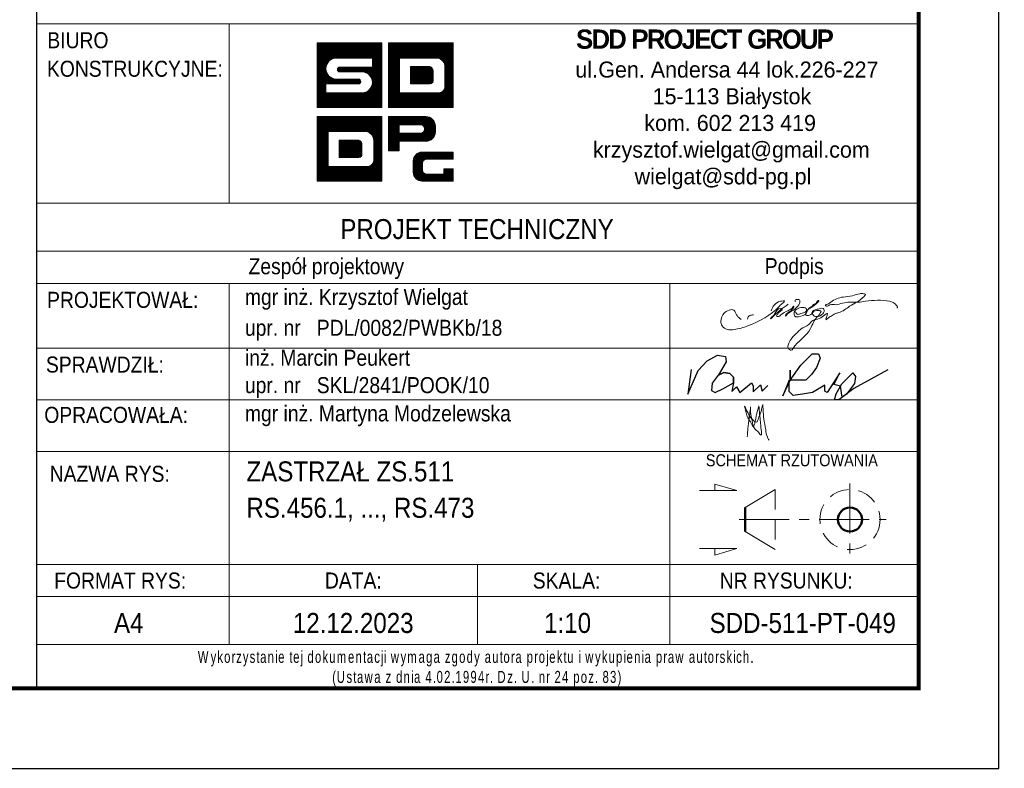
# Model space of a CAD drawing. Header units: millimetres. Extents: x -870 to -648, y 13674 to 14047.
# Tile 2 of 4: x -776 to -653, y 13674 to 13768. Entities that reach past the tile are written whole.
import ezdxf
from ezdxf.enums import TextEntityAlignment as Align

# ---------------------------------------------------------------- set-up
doc = ezdxf.new("R2010")
doc.units = ezdxf.units.MM
doc.header["$LTSCALE"] = 10
doc.linetypes.add('HIDDEN', pattern=[0.375, 0.25, -0.125])
doc.linetypes.add('MITTE', pattern=[2, 1.25, -0.25, 0.25, -0.25])
doc.layers.add('_FORMATKA', color=8, linetype='Continuous', plot=False)
for name, color, linetype, lineweight in [('_RAMKA', 7, 'Continuous', 35), ('_Tabelka', 7, 'Continuous', 25), ('PS_DIM', 4, 'Continuous', 13), ('PS_Hidden', 2, 'HIDDEN', 9), ('PS_MIDLINE', 5, 'MITTE', 13), ('PS_Pos', 1, 'Continuous', 15), ('PS_SOLID', 7, 'Continuous', 30), ('PS_TEXT', 3, 'Continuous', 18)]:
    doc.layers.add(name, color=color, linetype=linetype, lineweight=lineweight)
doc.styles.add('gil', font='txt', dxfattribs={"width": 0.9})

# ---------------------------------------------------------------- blocks, each defined once
blk = doc.blocks.new('A$C077725B1')
at = {"layer": 'PS_SOLID', "color": 5, "lineweight": 25}
for points in [[(0.45, 3.96), (0, 0.74), (1.35, 3.86), (2.53, 5.09), (3.87, 5.86), (4.96, 5.66), (5.03, 4.97), (4.09, 3.39), (3.17, 2.17), (3.12, 1.2), (3.6, 0.93), (4.61, 1.41), (5.99, 2.21), (5.97, 2.95), (5.49, 3.43), (4.71, 3.58), (3.95, 3.2), (4.71, 3.58), (5.49, 3.43), (5.97, 2.95), (5.99, 2.21), (5.79, 1.09), (6.4, 1.71), (6.83, 0.96), (8.36, 2.21), (8.58, 1.82), (8.58, 1.03), (9.53, 1.97), (9.77, 1.14), (10.51, 1.89)], [(26.25, 3.91), (21.8, 1.47), (19.81, 0), (19.26, 0), (19.47, 0.79), (20.21, 2.08), (21.68, 3.55), (21.99, 3.05), (21.86, 2.14), (20.81, 0.74), (20.25, 0.33), (20.03, 1.78), (19.17, 1.98), (19.96, 3.54), (18.27, 0.97), (18, 1.12), (18, 1.91), (16.37, 0.97), (15.05, 0.72), (13.81, 0.54), (13.29, 1.06), (13.29, 2.56), (12.47, 0.52), (13.42, 2.59), (13.42, 3.89), (13.42, 2.59), (14.85, 4.56), (16.34, 6.04), (17.15, 6.01), (17.36, 5.44), (16.89, 4.25), (16.25, 3.31), (15.51, 2.56), (13.42, 2.59)]]:
    blk.add_lwpolyline(points, dxfattribs=at)
blk = doc.blocks.new('tabela_rys')
at = {"layer": '_Tabelka', "color": 251, "lineweight": 15}
for p, q in [((131.62, 90.73), (21.62, 90.73)), ((45.62, 68.32), (45.62, 90.73)), ((21.62, 68.32), (131.48, 68.32)), ((131.62, 62.32), (21.62, 62.32)), ((21.62, 58.32), (131.62, 58.32)), ((21.62, 58.32), (131.62, 58.32)), ((45.62, 58.32), (45.62, 37.33)), ((100.62, 58.32), (100.62, 37.33)), ((21.62, 50.24), (131.62, 50.24)), ((21.62, 43.79), (131.62, 43.79)), ((21.62, 37.33), (131.62, 37.33)), ((21.62, 37.33), (131.62, 37.33)), ((21.62, 37.33), (131.62, 37.33)), ((21.62, 37.33), (131.62, 37.33)), ((21.62, 37.33), (131.62, 37.33)), ((21.62, 37.33), (131.62, 37.33)), ((21.62, 37.33), (131.62, 37.33)), ((21.62, 37.33), (131.62, 37.33)), ((45.62, 37.33), (45.62, 23.22)), ((100.62, 37.33), (100.62, 13.22)), ((21.62, 23.22), (131.62, 23.22)), ((131.62, 23.22), (21.62, 23.22)), ((45.62, 23.22), (45.62, 13.22)), ((76.62, 23.22), (76.62, 13.22)), ((21.62, 19.22), (131.62, 19.22)), ((21.62, 13.22), (131.62, 13.22))]:
    blk.add_line(p, q, dxfattribs=at)
at = {"layer": '_Tabelka', "color": 251, "lineweight": 30}
blk.add_lwpolyline([(131.62, 123.55), (21.62, 123.55), (21.62, 7.77), (131.62, 7.77)], close=True, dxfattribs=at)
at = {"layer": 'PS_DIM', "color": 12, "true_color": 0xc90603}
for p, q in [((56.62, 88.27), (56.68, 88.33)), ((56.62, 88.1), (56.84, 88.33)), ((56.62, 87.93), (57.01, 88.33)), ((56.62, 87.76), (57.18, 88.33)), ((56.62, 87.59), (57.35, 88.33)), ((56.62, 87.43), (57.52, 88.33)), ((56.62, 87.26), (57.69, 88.33)), ((56.62, 87.09), (57.86, 88.33)), ((56.62, 86.92), (58.02, 88.33)), ((56.62, 86.75), (58.19, 88.33)), ((56.62, 86.58), (58.36, 88.33)), ((56.62, 86.42), (58.53, 88.33)), ((56.62, 86.25), (58.7, 88.33)), ((56.62, 86.08), (58.87, 88.33)), ((56.62, 85.91), (59.03, 88.33)), ((56.62, 85.74), (59.2, 88.33)), ((56.62, 85.57), (59.37, 88.33)), ((56.62, 85.41), (59.54, 88.33)), ((56.62, 85.24), (59.71, 88.33)), ((56.62, 85.07), (59.88, 88.33)), ((56.62, 84.9), (60.04, 88.33)), ((56.62, 84.73), (60.21, 88.33)), ((56.62, 88.33), (64.68, 88.33)), ((56.62, 80.27), (56.62, 88.33)), ((58.28, 86.23), (60.38, 88.33)), ((58.6, 86.38), (60.55, 88.33)), ((58.82, 86.43), (60.72, 88.33)), ((59, 86.45), (60.89, 88.33)), ((59.17, 86.45), (61.05, 88.33)), ((59.34, 86.45), (61.22, 88.33)), ((59.51, 86.45), (61.39, 88.33)), ((59.68, 86.45), (61.56, 88.33)), ((59.85, 86.45), (61.73, 88.33)), ((60.01, 86.45), (61.9, 88.33)), ((60.18, 86.45), (62.06, 88.33)), ((60.35, 86.45), (62.23, 88.33)), ((60.52, 86.45), (62.4, 88.33)), ((60.69, 86.45), (62.57, 88.33)), ((60.86, 86.45), (62.74, 88.33)), ((61.02, 86.45), (62.91, 88.33)), ((61.19, 86.45), (63.07, 88.33)), ((61.36, 86.45), (63.24, 88.33)), ((61.53, 86.45), (63.41, 88.33)), ((61.7, 86.45), (63.58, 88.33)), ((61.87, 86.45), (63.75, 88.33)), ((62.04, 86.45), (63.92, 88.33)), ((62.2, 86.45), (64.09, 88.33)), ((62.37, 86.45), (64.25, 88.33)), ((62.54, 86.45), (64.42, 88.33)), ((62.71, 86.45), (64.59, 88.33)), ((62.88, 86.45), (64.68, 88.25)), ((63.05, 86.45), (64.68, 88.08)), ((63.21, 86.45), (64.68, 87.91)), ((63.38, 86.45), (64.68, 87.74)), ((63.51, 86.4), (64.68, 87.58)), ((63.51, 86.23), (64.68, 87.41)), ((63.51, 86.07), (64.68, 87.24)), ((64.68, 88.33), (64.68, 80.27)), ((65.5, 88.33), (73.56, 88.33)), ((65.5, 80.27), (65.5, 88.33)), ((65.5, 88.2), (65.63, 88.33)), ((65.5, 88.03), (65.8, 88.33)), ((65.5, 87.86), (65.97, 88.33)), ((65.5, 87.69), (66.14, 88.33)), ((65.5, 87.52), (66.3, 88.33)), ((65.5, 87.35), (66.47, 88.33)), ((65.5, 87.18), (66.64, 88.33)), ((65.5, 87.02), (66.81, 88.33)), ((65.5, 86.85), (66.98, 88.33)), ((65.5, 86.68), (67.15, 88.33)), ((65.5, 86.51), (67.31, 88.33)), ((65.5, 86.34), (67.48, 88.33)), ((65.5, 86.17), (67.65, 88.33)), ((65.5, 86.01), (67.82, 88.33)), ((65.5, 85.84), (67.99, 88.33)), ((65.5, 85.67), (68.16, 88.33)), ((65.5, 85.5), (68.32, 88.33)), ((65.5, 85.33), (68.49, 88.33)), ((65.5, 85.16), (68.66, 88.33)), ((66.95, 86.45), (68.83, 88.33)), ((67.12, 86.45), (69, 88.33)), ((67.28, 86.45), (69.17, 88.33)), ((67.45, 86.45), (69.33, 88.33)), ((67.62, 86.45), (69.5, 88.33)), ((67.79, 86.45), (69.67, 88.33)), ((67.96, 86.45), (69.84, 88.33)), ((68.13, 86.45), (70.01, 88.33)), ((68.29, 86.45), (70.18, 88.33)), ((68.46, 86.45), (70.34, 88.33)), ((68.63, 86.45), (70.51, 88.33)), ((68.8, 86.45), (70.68, 88.33)), ((68.97, 86.45), (70.85, 88.33)), ((69.14, 86.45), (71.02, 88.33)), ((69.31, 86.45), (71.19, 88.33)), ((69.47, 86.45), (71.35, 88.33)), ((69.64, 86.45), (71.52, 88.33)), ((69.81, 86.45), (71.69, 88.33)), ((69.98, 86.45), (71.86, 88.33)), ((70.15, 86.45), (72.03, 88.33)), ((70.32, 86.45), (72.2, 88.33)), ((70.48, 86.45), (72.37, 88.33)), ((70.65, 86.45), (72.53, 88.33)), ((70.82, 86.45), (72.7, 88.33)), ((70.99, 86.45), (72.87, 88.33)), ((71.16, 86.45), (73.04, 88.33)), ((71.33, 86.45), (73.21, 88.33)), ((71.49, 86.45), (73.38, 88.33)), ((71.66, 86.44), (73.54, 88.33)), ((71.79, 86.41), (73.56, 88.18)), ((71.91, 86.36), (73.56, 88.01)), ((72.02, 86.3), (73.56, 87.84)), ((72.12, 86.23), (73.56, 87.67)), ((72.21, 86.15), (73.56, 87.5)), ((72.29, 86.06), (73.56, 87.33)), ((73.56, 88.33), (73.56, 80.27)), ((63.51, 86.45), (59.01, 86.45)), ((62.84, 84.55), (64.68, 86.4)), ((62.94, 84.49), (64.68, 86.23)), ((63.04, 84.42), (64.68, 86.06)), ((63.51, 85.9), (64.68, 87.07)), ((63.51, 85.73), (64.68, 86.9)), ((63.51, 85.56), (64.68, 86.73)), ((63.51, 85.39), (64.68, 86.56)), ((63.51, 85.32), (63.51, 86.45)), ((65.5, 85), (66.88, 86.38)), ((65.5, 84.83), (66.88, 86.21)), ((65.5, 84.66), (66.88, 86.04)), ((66.88, 86.45), (66.88, 82.1)), ((71.64, 86.45), (66.88, 86.45)), ((66.88, 86.45), (66.88, 82.1)), ((68.1, 86.45), (66.88, 86.45)), ((71.64, 86.45), (68.43, 86.45)), ((72.36, 85.97), (73.56, 87.17)), ((72.43, 85.86), (73.56, 87)), ((72.48, 85.75), (73.56, 86.83)), ((72.52, 85.62), (73.56, 86.66)), ((72.54, 85.48), (73.56, 86.49)), ((72.55, 85.32), (73.56, 86.32)), ((72.55, 85.15), (73.56, 86.15)), ((72.55, 84.98), (73.56, 85.99)), ((56.62, 84.56), (57.91, 85.86)), ((56.62, 84.4), (57.76, 85.54)), ((56.62, 84.23), (57.71, 85.32)), ((56.62, 84.06), (57.69, 85.14)), ((56.62, 83.89), (57.7, 84.98)), ((56.62, 83.72), (57.73, 84.83)), ((59.14, 85.07), (59.39, 85.32)), ((59.16, 84.92), (59.56, 85.32)), ((59.22, 84.81), (59.73, 85.32)), ((59.32, 84.74), (59.9, 85.32)), ((59.44, 85.32), (63.51, 85.32)), ((59.47, 84.72), (60.07, 85.32)), ((59.64, 84.72), (60.24, 85.32)), ((59.81, 84.72), (60.41, 85.32)), ((59.97, 84.72), (60.57, 85.32)), ((60.14, 84.72), (60.74, 85.32)), ((60.31, 84.72), (60.91, 85.32)), ((60.48, 84.72), (61.08, 85.32)), ((60.65, 84.72), (61.25, 85.32)), ((60.82, 84.72), (61.42, 85.32)), ((60.98, 84.72), (61.58, 85.32)), ((61.15, 84.72), (61.75, 85.32)), ((61.32, 84.72), (61.92, 85.32)), ((61.49, 84.72), (62.09, 85.32)), ((61.66, 84.72), (62.26, 85.32)), ((61.83, 84.72), (62.43, 85.32)), ((61.99, 84.72), (62.59, 85.32)), ((62.16, 84.72), (62.76, 85.32)), ((62.32, 84.71), (62.93, 85.32)), ((62.47, 84.69), (63.1, 85.32)), ((62.6, 84.66), (63.27, 85.32)), ((62.72, 84.61), (63.44, 85.32)), ((63.12, 84.34), (64.68, 85.89)), ((63.2, 84.25), (64.68, 85.72)), ((63.28, 84.15), (64.68, 85.55)), ((63.34, 84.05), (64.68, 85.39)), ((63.4, 83.93), (64.68, 85.22)), ((63.44, 83.81), (64.68, 85.05)), ((63.48, 83.68), (64.68, 84.88)), ((65.5, 84.49), (66.88, 85.87)), ((65.5, 84.32), (66.88, 85.71)), ((65.5, 84.15), (66.88, 85.54)), ((65.5, 83.99), (66.88, 85.37)), ((65.5, 83.82), (66.88, 85.2)), ((65.5, 83.65), (66.88, 85.03)), ((65.5, 83.48), (66.88, 84.86)), ((68.24, 85.39), (68.24, 83.22)), ((70.68, 85.39), (68.24, 85.39)), ((68.24, 85.39), (68.24, 83.22)), ((70.68, 85.39), (68.24, 85.39)), ((68.24, 85.38), (68.25, 85.39)), ((68.24, 85.22), (68.42, 85.39)), ((68.24, 85.05), (68.59, 85.39)), ((68.24, 84.88), (68.76, 85.39)), ((68.24, 84.71), (68.93, 85.39)), ((68.24, 84.54), (69.09, 85.39)), ((68.24, 84.37), (69.26, 85.39)), ((68.24, 84.21), (69.43, 85.39)), ((68.24, 84.04), (69.6, 85.39)), ((68.24, 83.87), (69.77, 85.39)), ((68.24, 83.7), (69.94, 85.39)), ((68.24, 83.53), (70.1, 85.39)), ((68.24, 83.36), (70.27, 85.39)), ((68.27, 83.22), (70.44, 85.39)), ((68.43, 83.22), (70.61, 85.39)), ((68.6, 83.22), (70.75, 85.36)), ((68.77, 83.22), (70.85, 85.3)), ((68.94, 83.22), (70.94, 85.22)), ((69.11, 83.22), (71.01, 85.12)), ((69.28, 83.22), (71.06, 85)), ((69.44, 83.22), (71.08, 84.85)), ((71.08, 83.62), (71.08, 84.83)), ((71.08, 83.62), (71.08, 84.83)), ((72.55, 84.81), (73.56, 85.82)), ((72.55, 84.64), (73.56, 85.65)), ((72.55, 84.47), (73.56, 85.48)), ((72.55, 82.89), (72.55, 85.32)), ((72.55, 82.89), (72.55, 85.32)), ((72.55, 84.3), (73.56, 85.31)), ((72.55, 84.14), (73.56, 85.14)), ((72.55, 83.97), (73.56, 84.98)), ((72.55, 83.8), (73.56, 84.81)), ((56.62, 83.55), (57.77, 84.7)), ((56.62, 83.39), (57.81, 84.58)), ((56.62, 83.22), (57.87, 84.47)), ((56.62, 83.05), (57.94, 84.37)), ((56.62, 82.88), (58.01, 84.28)), ((56.62, 82.71), (58.09, 84.19)), ((56.62, 82.54), (58.18, 84.11)), ((56.62, 82.38), (58.28, 84.04)), ((56.62, 82.21), (58.39, 83.98)), ((57.8, 83.22), (58.5, 83.92)), ((57.97, 83.22), (58.62, 83.88)), ((58.14, 83.22), (58.76, 83.84)), ((58.31, 83.22), (58.91, 83.82)), ((58.47, 83.22), (59.07, 83.82)), ((58.64, 83.22), (59.24, 83.82)), ((58.81, 83.22), (59.41, 83.82)), ((58.98, 83.22), (59.58, 83.82)), ((59.01, 83.82), (61.76, 83.82)), ((59.15, 83.22), (59.75, 83.82)), ((59.32, 83.22), (59.92, 83.82)), ((62.19, 84.72), (59.44, 84.72)), ((59.48, 83.22), (60.08, 83.82)), ((59.65, 83.22), (60.25, 83.82)), ((59.82, 83.22), (60.42, 83.82)), ((59.99, 83.22), (60.59, 83.82)), ((60.16, 83.22), (60.76, 83.82)), ((60.33, 83.22), (60.93, 83.82)), ((60.49, 83.22), (61.09, 83.82)), ((60.66, 83.22), (61.26, 83.82)), ((60.83, 83.22), (61.43, 83.82)), ((61, 83.22), (61.6, 83.82)), ((61.07, 80.27), (64.68, 83.87)), ((61.17, 83.22), (61.77, 83.82)), ((61.24, 80.27), (64.68, 83.7)), ((61.34, 83.22), (61.9, 83.79)), ((61.41, 80.27), (64.68, 83.53)), ((61.5, 83.22), (61.99, 83.71)), ((61.67, 83.22), (62.05, 83.6)), ((63.15, 82.51), (64.68, 84.04)), ((63.42, 82.95), (64.68, 84.21)), ((63.49, 83.18), (64.68, 84.38)), ((63.5, 83.53), (64.68, 84.71)), ((63.51, 83.37), (64.68, 84.54)), ((65.5, 83.31), (66.88, 84.7)), ((65.5, 83.14), (66.88, 84.53)), ((65.5, 82.98), (66.88, 84.36)), ((65.5, 82.81), (66.88, 84.19)), ((65.5, 82.64), (66.88, 84.02)), ((65.5, 82.47), (66.88, 83.85)), ((65.5, 82.3), (66.88, 83.69)), ((65.5, 82.13), (66.88, 83.52)), ((69.61, 83.22), (71.08, 84.68)), ((69.78, 83.22), (71.08, 84.52)), ((69.95, 83.22), (71.08, 84.35)), ((70.12, 83.22), (71.08, 84.18)), ((70.29, 83.22), (71.08, 84.01)), ((70.45, 83.22), (71.08, 83.84)), ((70.62, 83.22), (71.08, 83.67)), ((72.47, 82.54), (73.56, 83.63)), ((72.54, 82.78), (73.56, 83.8)), ((72.55, 83.63), (73.56, 84.64)), ((72.55, 83.46), (73.56, 84.47)), ((72.55, 83.29), (73.56, 84.3)), ((72.55, 83.13), (73.56, 84.13)), ((72.55, 82.96), (73.56, 83.97)), ((56.62, 82.04), (57.69, 83.12)), ((56.62, 81.87), (57.69, 82.95)), ((56.62, 81.7), (57.69, 82.78)), ((56.62, 81.53), (57.69, 82.61)), ((56.62, 81.36), (57.69, 82.44)), ((61.76, 83.22), (57.69, 83.22)), ((57.69, 83.22), (57.69, 82.1)), ((60.91, 80.27), (63.09, 82.45)), ((61.58, 80.27), (64.68, 83.37)), ((61.75, 80.27), (64.68, 83.2)), ((61.86, 83.24), (62.05, 83.43)), ((61.92, 80.27), (64.68, 83.03)), ((62.08, 80.27), (64.68, 82.86)), ((62.25, 80.27), (64.68, 82.69)), ((62.42, 80.27), (64.68, 82.52)), ((62.59, 80.27), (64.68, 82.36)), ((65.5, 81.96), (66.88, 83.35)), ((65.5, 81.8), (66.88, 83.18)), ((65.5, 81.63), (66.88, 83.01)), ((65.5, 81.46), (66.88, 82.84)), ((65.5, 81.29), (66.88, 82.68)), ((65.5, 81.12), (66.88, 82.51)), ((65.5, 80.95), (66.88, 82.34)), ((68.24, 83.22), (70.68, 83.22)), ((68.24, 83.22), (70.68, 83.22)), ((70.36, 80.27), (73.56, 83.46)), ((70.53, 80.27), (73.56, 83.29)), ((70.7, 80.27), (73.56, 83.12)), ((70.81, 83.24), (71.06, 83.48)), ((70.87, 80.27), (73.56, 82.96)), ((71.04, 80.27), (73.56, 82.79)), ((71.21, 80.27), (73.56, 82.62)), ((71.37, 80.27), (73.56, 82.45)), ((56.62, 81.2), (57.69, 82.27)), ((56.62, 81.03), (57.69, 82.1)), ((56.62, 80.86), (57.85, 82.1)), ((56.62, 80.69), (58.02, 82.1)), ((56.62, 80.52), (58.19, 82.1)), ((56.62, 80.35), (58.36, 82.1)), ((56.7, 80.27), (58.53, 82.1)), ((56.86, 80.27), (58.7, 82.1)), ((57.03, 80.27), (58.86, 82.1)), ((57.2, 80.27), (59.03, 82.1)), ((57.37, 80.27), (59.2, 82.1)), ((57.54, 80.27), (59.37, 82.1)), ((57.69, 82.1), (62.19, 82.1)), ((57.71, 80.27), (59.54, 82.1)), ((57.87, 80.27), (59.71, 82.1)), ((58.04, 80.27), (59.87, 82.1)), ((58.21, 80.27), (60.04, 82.1)), ((58.38, 80.27), (60.21, 82.1)), ((58.55, 80.27), (60.38, 82.1)), ((58.72, 80.27), (60.55, 82.1)), ((58.89, 80.27), (60.72, 82.1)), ((59.05, 80.27), (60.88, 82.1)), ((59.22, 80.27), (61.05, 82.1)), ((59.39, 80.27), (61.22, 82.1)), ((59.56, 80.27), (61.39, 82.1)), ((59.73, 80.27), (61.56, 82.1)), ((59.9, 80.27), (61.73, 82.1)), ((60.06, 80.27), (61.89, 82.1)), ((60.23, 80.27), (62.06, 82.1)), ((60.4, 80.27), (62.23, 82.1)), ((60.57, 80.27), (62.42, 82.12)), ((60.74, 80.27), (62.65, 82.18)), ((62.76, 80.27), (64.68, 82.19)), ((62.93, 80.27), (64.68, 82.02)), ((63.09, 80.27), (64.68, 81.85)), ((63.26, 80.27), (64.68, 81.68)), ((63.43, 80.27), (64.68, 81.51)), ((63.6, 80.27), (64.68, 81.35)), ((63.77, 80.27), (64.68, 81.18)), ((65.5, 80.79), (66.88, 82.17)), ((65.5, 80.62), (66.98, 82.1)), ((65.5, 80.45), (67.14, 82.1)), ((65.5, 80.28), (67.31, 82.1)), ((65.65, 80.27), (67.48, 82.1)), ((65.82, 80.27), (67.65, 82.1)), ((65.99, 80.27), (67.82, 82.1)), ((66.15, 80.27), (67.99, 82.1)), ((66.32, 80.27), (68.15, 82.1)), ((66.49, 80.27), (68.32, 82.1)), ((66.66, 80.27), (68.49, 82.1)), ((66.83, 80.27), (68.66, 82.1)), ((66.88, 82.1), (71.64, 82.1)), ((66.88, 82.1), (71.64, 82.1)), ((67, 80.27), (68.83, 82.1)), ((67.17, 80.27), (69, 82.1)), ((67.33, 80.27), (69.16, 82.1)), ((67.5, 80.27), (69.33, 82.1)), ((67.67, 80.27), (69.5, 82.1)), ((67.84, 80.27), (69.67, 82.1)), ((68.01, 80.27), (69.84, 82.1)), ((68.18, 80.27), (70.01, 82.1)), ((68.34, 80.27), (70.17, 82.1)), ((68.51, 80.27), (70.34, 82.1)), ((68.68, 80.27), (70.51, 82.1)), ((68.85, 80.27), (70.68, 82.1)), ((69.02, 80.27), (70.85, 82.1)), ((69.19, 80.27), (71.02, 82.1)), ((69.35, 80.27), (71.19, 82.1)), ((69.52, 80.27), (71.35, 82.1)), ((69.69, 80.27), (71.52, 82.1)), ((69.86, 80.27), (71.69, 82.09)), ((70.03, 80.27), (71.86, 82.1)), ((70.2, 80.27), (72.11, 82.17)), ((71.54, 80.27), (73.56, 82.28)), ((71.71, 80.27), (73.56, 82.11)), ((71.88, 80.27), (73.56, 81.95)), ((72.05, 80.27), (73.56, 81.78)), ((72.22, 80.27), (73.56, 81.61)), ((72.38, 80.27), (73.56, 81.44)), ((72.55, 80.27), (73.56, 81.27)), ((72.72, 80.27), (73.56, 81.1)), ((64.68, 80.27), (56.62, 80.27)), ((63.94, 80.27), (64.68, 81.01)), ((64.1, 80.27), (64.68, 80.84)), ((64.27, 80.27), (64.68, 80.67)), ((64.44, 80.27), (64.68, 80.5)), ((64.61, 80.27), (64.68, 80.33)), ((73.56, 80.27), (65.5, 80.27)), ((72.89, 80.27), (73.56, 80.93)), ((73.06, 80.27), (73.56, 80.77)), ((73.23, 80.27), (73.56, 80.6)), ((73.4, 80.27), (73.56, 80.43)), ((56.62, 79.14), (64.68, 79.14)), ((56.62, 71.08), (56.62, 79.14)), ((56.62, 79.14), (64.68, 79.14)), ((56.62, 71.08), (56.62, 79.14)), ((56.62, 79.01), (56.75, 79.14)), ((56.62, 78.84), (56.92, 79.14)), ((56.62, 78.67), (57.09, 79.14)), ((56.62, 78.5), (57.25, 79.14)), ((56.62, 78.33), (57.42, 79.14)), ((56.62, 78.17), (57.59, 79.14)), ((56.62, 78), (57.76, 79.14)), ((56.62, 77.83), (57.93, 79.14)), ((56.62, 77.66), (58.1, 79.14)), ((56.62, 77.49), (58.27, 79.14)), ((56.62, 77.32), (58.43, 79.14)), ((56.62, 77.16), (58.6, 79.14)), ((56.62, 76.99), (58.77, 79.14)), ((56.62, 76.82), (58.94, 79.14)), ((56.62, 76.65), (59.11, 79.14)), ((56.62, 76.48), (59.28, 79.14)), ((56.62, 76.31), (59.44, 79.14)), ((56.62, 76.15), (59.61, 79.14)), ((56.62, 75.98), (59.78, 79.14)), ((58.07, 77.26), (59.95, 79.14)), ((58.24, 77.26), (60.12, 79.14)), ((58.4, 77.26), (60.29, 79.14)), ((58.57, 77.26), (60.45, 79.14)), ((58.74, 77.26), (60.62, 79.14)), ((58.91, 77.26), (60.79, 79.14)), ((59.08, 77.26), (60.96, 79.14)), ((59.25, 77.26), (61.13, 79.14)), ((59.41, 77.26), (61.3, 79.14)), ((59.58, 77.26), (61.46, 79.14)), ((59.75, 77.26), (61.63, 79.14)), ((59.92, 77.26), (61.8, 79.14)), ((60.09, 77.26), (61.97, 79.14)), ((60.26, 77.26), (62.14, 79.14)), ((60.42, 77.26), (62.31, 79.14)), ((60.59, 77.26), (62.47, 79.14)), ((60.76, 77.26), (62.64, 79.14)), ((60.93, 77.26), (62.81, 79.14)), ((61.1, 77.26), (62.98, 79.14)), ((61.27, 77.26), (63.15, 79.14)), ((61.44, 77.26), (63.32, 79.14)), ((61.6, 77.26), (63.48, 79.14)), ((61.77, 77.26), (63.65, 79.14)), ((61.94, 77.26), (63.82, 79.14)), ((62.11, 77.26), (63.99, 79.14)), ((62.28, 77.26), (64.16, 79.14)), ((62.45, 77.26), (64.33, 79.14)), ((62.61, 77.26), (64.5, 79.14)), ((62.78, 77.26), (64.66, 79.14)), ((62.91, 77.22), (64.68, 78.99)), ((63.03, 77.17), (64.68, 78.82)), ((63.14, 77.11), (64.68, 78.65)), ((64.68, 79.14), (64.68, 71.08)), ((64.68, 79.14), (64.68, 71.08)), ((63.24, 77.04), (64.68, 78.48)), ((63.33, 76.96), (64.68, 78.31)), ((63.41, 76.88), (64.68, 78.15)), ((63.48, 76.78), (64.68, 77.98)), ((63.55, 76.67), (64.68, 77.81)), ((63.6, 76.56), (64.68, 77.64)), ((63.64, 76.43), (64.68, 77.47)), ((56.62, 75.81), (58, 77.19)), ((56.62, 75.64), (58, 77.02)), ((56.62, 75.47), (58, 76.86)), ((56.62, 75.3), (58, 76.69)), ((56.62, 75.13), (58, 76.52)), ((56.62, 74.97), (58, 76.35)), ((56.62, 74.8), (58, 76.18)), ((58, 77.26), (58, 72.91)), ((62.76, 77.26), (58, 77.26)), ((58, 77.26), (58, 72.91)), ((62.76, 77.26), (58, 77.26)), ((58, 77.26), (58, 72.91)), ((62.76, 77.26), (58, 77.26)), ((59.36, 76.21), (59.36, 74.03)), ((61.8, 76.21), (59.36, 76.21)), ((59.36, 76.2), (59.37, 76.21)), ((59.36, 76.03), (59.54, 76.21)), ((59.36, 75.86), (59.71, 76.21)), ((59.36, 75.69), (59.88, 76.21)), ((59.36, 75.52), (60.05, 76.21)), ((59.36, 75.36), (60.21, 76.21)), ((59.36, 75.19), (60.38, 76.21)), ((59.36, 75.02), (60.55, 76.21)), ((59.36, 74.85), (60.72, 76.21)), ((59.36, 74.68), (60.89, 76.21)), ((59.36, 74.51), (61.06, 76.21)), ((59.36, 74.35), (61.22, 76.21)), ((59.36, 74.18), (61.39, 76.21)), ((59.36, 76.21), (59.36, 74.03)), ((61.8, 76.21), (59.36, 76.21)), ((59.36, 76.21), (59.36, 74.03)), ((61.8, 76.21), (59.36, 76.21)), ((59.39, 74.03), (61.56, 76.21)), ((59.55, 74.03), (61.73, 76.21)), ((59.72, 74.03), (61.87, 76.18)), ((63.66, 76.29), (64.68, 77.3)), ((63.67, 76.13), (64.68, 77.14)), ((63.67, 75.96), (64.68, 76.97)), ((63.67, 75.79), (64.68, 76.8)), ((63.67, 75.62), (64.68, 76.63)), ((63.67, 75.45), (64.68, 76.46)), ((63.67, 75.29), (64.68, 76.29)), ((56.62, 74.63), (58, 76.01)), ((56.62, 74.46), (58, 75.85)), ((56.62, 74.29), (58, 75.68)), ((56.62, 74.12), (58, 75.51)), ((56.62, 73.96), (58, 75.34)), ((56.62, 73.79), (58, 75.17)), ((56.62, 73.62), (58, 75)), ((59.89, 74.03), (61.97, 76.11)), ((60.06, 74.03), (62.06, 76.03)), ((60.23, 74.03), (62.13, 75.93)), ((60.4, 74.03), (62.18, 75.81)), ((60.56, 74.03), (62.2, 75.66)), ((60.73, 74.03), (62.2, 75.5)), ((60.9, 74.03), (62.2, 75.33)), ((61.07, 74.03), (62.2, 75.16)), ((61.24, 74.03), (62.2, 74.99)), ((62.2, 74.43), (62.2, 75.64)), ((62.2, 74.43), (62.2, 75.64)), ((62.2, 74.43), (62.2, 75.64)), ((63.67, 73.7), (63.67, 76.13)), ((63.67, 73.7), (63.67, 76.13)), ((63.67, 73.7), (63.67, 76.13)), ((63.67, 75.12), (64.68, 76.13)), ((63.67, 74.95), (64.68, 75.96)), ((63.67, 74.78), (64.68, 75.79)), ((63.67, 74.61), (64.68, 75.62)), ((63.67, 74.44), (64.68, 75.45)), ((63.67, 74.28), (64.68, 75.28)), ((63.67, 74.11), (64.68, 75.12)), ((63.67, 73.94), (64.68, 74.95)), ((56.62, 73.45), (58, 74.84)), ((56.62, 73.28), (58, 74.67)), ((56.62, 73.11), (58, 74.5)), ((56.62, 72.95), (58, 74.33)), ((56.62, 72.78), (58, 74.16)), ((56.62, 72.61), (58, 73.99)), ((56.62, 72.44), (58, 73.82)), ((59.36, 74.03), (61.8, 74.03)), ((59.36, 74.03), (61.8, 74.03)), ((59.36, 74.03), (61.8, 74.03)), ((61.41, 74.03), (62.2, 74.82)), ((61.48, 71.08), (64.68, 74.27)), ((61.57, 74.03), (62.2, 74.65)), ((61.65, 71.08), (64.68, 74.1)), ((61.74, 74.03), (62.2, 74.49)), ((61.82, 71.08), (64.68, 73.94)), ((61.93, 74.05), (62.18, 74.29)), ((61.99, 71.08), (64.68, 73.77)), ((63.59, 73.35), (64.68, 74.44)), ((63.66, 73.59), (64.68, 74.61)), ((63.67, 73.77), (64.68, 74.78)), ((56.62, 72.27), (58, 73.66)), ((56.62, 72.1), (58, 73.49)), ((56.62, 71.94), (58, 73.32)), ((56.62, 71.77), (58, 73.15)), ((56.62, 71.6), (58, 72.98)), ((56.62, 71.43), (58.1, 72.91)), ((56.62, 71.26), (58.26, 72.91)), ((56.62, 71.09), (58.43, 72.91)), ((56.77, 71.08), (58.6, 72.91)), ((56.94, 71.08), (58.77, 72.91)), ((57.11, 71.08), (58.94, 72.91)), ((57.27, 71.08), (59.11, 72.91)), ((57.44, 71.08), (59.27, 72.91)), ((57.61, 71.08), (59.44, 72.91)), ((57.78, 71.08), (59.61, 72.91)), ((57.95, 71.08), (59.78, 72.91)), ((58, 72.91), (62.76, 72.91)), ((58, 72.91), (62.76, 72.91)), ((58, 72.91), (62.76, 72.91)), ((58.12, 71.08), (59.95, 72.91)), ((58.28, 71.08), (60.12, 72.91)), ((58.45, 71.08), (60.28, 72.91)), ((58.62, 71.08), (60.45, 72.91)), ((58.79, 71.08), (60.62, 72.91)), ((58.96, 71.08), (60.79, 72.91)), ((59.13, 71.08), (60.96, 72.91)), ((59.3, 71.08), (61.13, 72.91)), ((59.46, 71.08), (61.29, 72.91)), ((59.63, 71.08), (61.46, 72.91)), ((59.8, 71.08), (61.63, 72.91)), ((59.97, 71.08), (61.8, 72.91)), ((60.14, 71.08), (61.97, 72.91)), ((60.31, 71.08), (62.14, 72.91)), ((60.47, 71.08), (62.3, 72.91)), ((60.64, 71.08), (62.47, 72.91)), ((60.81, 71.08), (62.64, 72.91)), ((60.98, 71.08), (62.81, 72.9)), ((61.15, 71.08), (62.98, 72.91)), ((61.32, 71.08), (63.22, 72.99)), ((62.16, 71.08), (64.68, 73.6)), ((62.33, 71.08), (64.68, 73.43)), ((62.49, 71.08), (64.68, 73.26)), ((62.66, 71.08), (64.68, 73.09)), ((62.83, 71.08), (64.68, 72.93)), ((63, 71.08), (64.68, 72.76)), ((63.17, 71.08), (64.68, 72.59)), ((63.34, 71.08), (64.68, 72.42)), ((63.5, 71.08), (64.68, 72.25)), ((63.67, 71.08), (64.68, 72.08)), ((63.84, 71.08), (64.68, 71.92)), ((64.01, 71.08), (64.68, 71.75)), ((64.18, 71.08), (64.68, 71.58)), ((64.35, 71.08), (64.68, 71.41)), ((64.51, 71.08), (64.68, 71.24)), ((64.68, 71.08), (56.62, 71.08)), ((64.68, 71.08), (56.62, 71.08))]:
    blk.add_line(p, q, dxfattribs=at)
at = {"layer": 'PS_DIM', "color": 18, "true_color": 0x000000}
for p, q in [((65.5, 79.11), (65.53, 79.14)), ((65.5, 78.95), (65.69, 79.14)), ((65.5, 78.79), (65.85, 79.14)), ((65.5, 78.63), (66.01, 79.14)), ((65.5, 78.47), (66.17, 79.14)), ((65.5, 78.31), (66.33, 79.14)), ((65.5, 78.15), (66.49, 79.14)), ((65.5, 77.99), (66.65, 79.14)), ((65.5, 77.83), (66.81, 79.14)), ((65.5, 77.67), (66.97, 79.14)), ((65.5, 77.51), (67.13, 79.14)), ((65.5, 77.35), (67.29, 79.14)), ((65.5, 77.19), (67.45, 79.14)), ((65.5, 77.03), (67.61, 79.14)), ((65.5, 76.87), (67.77, 79.14)), ((65.5, 79.14), (65.5, 74.87)), ((70.17, 79.14), (65.5, 79.14)), ((66.92, 78.12), (67.93, 79.14)), ((67.08, 78.12), (68.09, 79.14)), ((67.23, 78.12), (68.25, 79.14)), ((67.39, 78.12), (68.41, 79.14)), ((67.55, 78.12), (68.57, 79.14)), ((67.71, 78.12), (68.73, 79.14)), ((67.87, 78.12), (68.89, 79.14)), ((68.03, 78.12), (69.05, 79.14)), ((68.19, 78.12), (69.21, 79.14)), ((68.35, 78.12), (69.37, 79.14)), ((68.51, 78.12), (69.53, 79.14)), ((68.67, 78.12), (69.69, 79.14)), ((68.83, 78.12), (69.85, 79.14)), ((68.99, 78.12), (70.01, 79.14)), ((69.15, 78.12), (70.17, 79.14)), ((69.31, 78.12), (70.32, 79.13)), ((69.47, 78.12), (70.45, 79.11)), ((69.62, 78.11), (70.58, 79.07)), ((69.74, 78.07), (70.69, 79.02)), ((69.83, 78), (70.79, 78.96)), ((69.9, 77.91), (70.89, 78.9)), ((69.96, 77.81), (70.97, 78.83)), ((69.98, 77.67), (71.05, 78.74)), ((69.98, 77.52), (71.13, 78.66)), ((65.5, 76.71), (66.86, 78.07)), ((65.5, 76.55), (66.86, 77.91)), ((65.5, 76.39), (66.86, 77.75)), ((65.5, 76.23), (66.86, 77.59)), ((65.5, 76.07), (66.86, 77.43)), ((66.86, 78.12), (66.86, 77.06)), ((69.51, 78.12), (66.86, 78.12)), ((68.84, 76.05), (71.24, 78.46)), ((69, 76.05), (71.29, 78.34)), ((69.16, 76.05), (71.33, 78.22)), ((69.32, 76.05), (71.35, 78.08)), ((69.48, 76.05), (71.36, 77.93)), ((69.64, 76.05), (71.36, 77.77)), ((69.8, 76.05), (71.36, 77.61)), ((69.91, 77.28), (71.19, 78.56)), ((69.96, 76.05), (71.36, 77.45)), ((69.99, 77.54), (69.99, 77.65)), ((71.36, 77.23), (71.36, 77.95)), ((65.5, 75.91), (66.86, 77.27)), ((65.5, 75.75), (66.86, 77.11)), ((65.5, 75.59), (66.97, 77.06)), ((65.5, 75.43), (67.13, 77.06)), ((65.5, 75.27), (67.29, 77.06)), ((65.5, 75.11), (67.45, 77.06)), ((65.5, 74.95), (67.61, 77.06)), ((65.58, 74.87), (67.77, 77.06)), ((66.86, 77.06), (69.51, 77.06)), ((66.92, 76.05), (67.93, 77.06)), ((67.08, 76.05), (68.09, 77.06)), ((67.24, 76.05), (68.25, 77.06)), ((67.4, 76.05), (68.41, 77.06)), ((67.56, 76.05), (68.57, 77.06)), ((67.72, 76.05), (68.73, 77.06)), ((67.88, 76.05), (68.89, 77.06)), ((68.04, 76.05), (69.05, 77.06)), ((68.2, 76.05), (69.21, 77.06)), ((68.36, 76.05), (69.37, 77.06)), ((68.52, 76.05), (69.53, 77.06)), ((68.68, 76.05), (69.77, 77.14)), ((70.12, 76.05), (71.36, 77.29)), ((70.28, 76.05), (71.35, 77.12)), ((70.48, 76.09), (71.32, 76.93)), ((70.75, 76.2), (71.21, 76.66)), ((65.74, 74.87), (66.86, 75.99)), ((65.9, 74.87), (66.86, 75.83)), ((66.06, 74.87), (66.86, 75.67)), ((66.22, 74.87), (66.86, 75.51)), ((66.38, 74.87), (66.86, 75.35)), ((66.54, 74.87), (66.86, 75.19)), ((66.7, 74.87), (66.86, 75.03)), ((66.86, 74.87), (66.86, 76.05)), ((66.86, 76.05), (70.17, 76.05)), ((65.5, 74.87), (66.86, 74.87)), ((68.6, 73.62), (69.68, 74.7)), ((68.6, 73.45), (69.85, 74.7)), ((68.6, 73.28), (70.02, 74.7)), ((68.6, 73.11), (70.19, 74.7)), ((68.6, 72.94), (70.36, 74.7)), ((68.6, 72.77), (70.53, 74.7)), ((68.6, 72.61), (70.69, 74.7)), ((68.6, 72.44), (70.86, 74.7)), ((68.61, 73.8), (69.5, 74.69)), ((68.69, 74.04), (69.26, 74.61)), ((73.56, 74.7), (69.7, 74.7)), ((70.14, 73.82), (71.03, 74.7)), ((70.28, 73.83), (73.56, 73.83)), ((70.33, 73.83), (71.2, 74.7)), ((70.5, 73.83), (71.37, 74.7)), ((70.67, 73.83), (71.54, 74.7)), ((70.83, 73.83), (71.7, 74.7)), ((71, 73.83), (71.87, 74.7)), ((71.17, 73.83), (72.04, 74.7)), ((71.34, 73.83), (72.21, 74.7)), ((71.51, 73.83), (72.38, 74.7)), ((71.68, 73.83), (72.55, 74.7)), ((71.85, 73.83), (72.71, 74.7)), ((72.01, 73.83), (72.88, 74.7)), ((72.18, 73.83), (73.05, 74.7)), ((72.35, 73.83), (73.22, 74.7)), ((72.52, 73.83), (73.39, 74.7)), ((72.69, 73.83), (73.56, 74.7)), ((72.86, 73.83), (73.56, 74.54)), ((73.02, 73.83), (73.56, 74.37)), ((73.19, 73.83), (73.56, 74.2)), ((73.36, 73.83), (73.56, 74.03)), ((73.53, 73.83), (73.56, 73.87)), ((73.56, 73.83), (73.56, 74.7)), ((68.6, 73.6), (68.6, 72.18)), ((68.6, 72.27), (69.74, 73.42)), ((68.6, 72.1), (69.73, 73.23)), ((68.62, 71.95), (69.73, 73.06)), ((68.65, 71.82), (69.73, 72.9)), ((68.7, 71.7), (69.73, 72.73)), ((68.76, 71.59), (69.73, 72.56)), ((69.73, 72.49), (69.73, 73.28)), ((71.61, 71.08), (73.16, 72.62)), ((71.78, 71.08), (73.32, 72.62)), ((71.95, 71.08), (73.49, 72.62)), ((72.12, 71.08), (73.56, 72.52)), ((72.4, 72.54), (72.48, 72.62)), ((72.4, 72.37), (72.65, 72.62)), ((72.4, 72.2), (72.82, 72.62)), ((72.4, 72.03), (72.99, 72.62)), ((73.56, 72.62), (72.4, 72.62)), ((72.4, 72.62), (72.4, 71.94)), ((73.56, 71.08), (73.56, 72.62)), ((68.83, 71.5), (69.74, 72.4)), ((68.91, 71.41), (69.77, 72.27)), ((69, 71.33), (69.84, 72.16)), ((69.1, 71.25), (69.92, 72.07)), ((69.2, 71.19), (70.02, 72)), ((69.32, 71.14), (70.14, 71.96)), ((69.45, 71.1), (70.29, 71.94)), ((69.6, 71.08), (70.45, 71.94)), ((69.76, 71.08), (70.62, 71.94)), ((69.93, 71.08), (70.79, 71.94)), ((70.1, 71.08), (70.96, 71.94)), ((70.27, 71.08), (71.13, 71.94)), ((72.4, 71.94), (70.28, 71.94)), ((70.44, 71.08), (71.3, 71.94)), ((70.6, 71.08), (71.46, 71.94)), ((70.77, 71.08), (71.63, 71.94)), ((70.94, 71.08), (71.8, 71.94)), ((71.11, 71.08), (71.97, 71.94)), ((71.28, 71.08), (72.14, 71.94)), ((71.45, 71.08), (72.31, 71.94)), ((72.29, 71.08), (73.56, 72.35)), ((72.46, 71.08), (73.56, 72.18)), ((72.62, 71.08), (73.56, 72.01)), ((72.79, 71.08), (73.56, 71.84)), ((72.96, 71.08), (73.56, 71.68)), ((73.13, 71.08), (73.56, 71.51)), ((73.3, 71.08), (73.56, 71.34)), ((69.7, 71.08), (73.56, 71.08)), ((73.47, 71.08), (73.56, 71.17))]:
    blk.add_line(p, q, dxfattribs=at)
at = {"layer": 'PS_DIM', "color": 12, "true_color": 0xc90603}
for centre, radius, start, end in [((59.01, 85.13), 1.31, 90, 270), ((71.43, 85.34), 1.12, 358.8688, 78.9457), ((71.43, 85.34), 1.12, 358.8688, 78.9457), ((59.44, 85.02), 0.3, 90, 270), ((70.48, 84.83), 0.597, 360, 70.5288), ((70.48, 84.83), 0.597, 360, 70.5288), ((61.76, 83.52), 0.3, 270, 90), ((62.19, 83.41), 1.31, 270, 90), ((70.68, 83.62), 0.398, 270, 360), ((70.68, 83.62), 0.398, 270, 0), ((71.75, 82.9), 0.806, 262.7652, 359.6781), ((71.75, 82.9), 0.806, 262.7652, 359.6781), ((61.6, 75.64), 0.597, 360, 70.5288), ((61.6, 75.64), 0.597, 360, 70.5288), ((61.6, 75.64), 0.597, 360, 70.5288), ((62.55, 76.16), 1.12, 358.8688, 78.9457), ((62.55, 76.16), 1.12, 358.8688, 78.9457), ((62.55, 76.16), 1.12, 358.8688, 78.9457), ((61.8, 74.43), 0.398, 270, 360), ((61.8, 74.43), 0.398, 270, 360), ((61.8, 74.43), 0.398, 270, 0), ((62.87, 73.71), 0.806, 262.7652, 359.6781), ((62.87, 73.71), 0.806, 262.7652, 359.6781), ((62.87, 73.71), 0.806, 262.7652, 359.6781)]:
    blk.add_arc(centre, radius, start, end, dxfattribs=at)
at = {"layer": 'PS_DIM', "color": 18, "true_color": 0x000000}
for centre, radius, start, end in [((70.17, 77.95), 1.19, 0, 90), ((69.51, 77.65), 0.475, 0, 89.972), ((69.51, 77.54), 0.475, 270, 0), ((70.17, 77.23), 1.19, 270, 0), ((69.7, 73.6), 1.1, 90, 180), ((70.28, 73.28), 0.55, 90, 180), ((70.28, 72.49), 0.55, 180, 270), ((69.7, 72.18), 1.1, 180, 270)]:
    blk.add_arc(centre, radius, start, end, dxfattribs=at)
at = {"layer": 'PS_DIM', "color": 5, "true_color": 0x1d16e9}
for points in [[(116.27, 54.78), (116.4, 54.56), (116.58, 54.45), (116.96, 54.56), (117.27, 54.64), (117.58, 54.82), (117.66, 55.11), (117.19, 55.3), (116.43, 55.09), (116.18, 54.85), (116.11, 54.56), (116.28, 54.15), (116.65, 54.15), (117.64, 54.62), (118.01, 55.28), (118.3, 55.44), (118.6, 55.74), (118.91, 55.92), (119.04, 56.14), (119.09, 56.16), (118.24, 55.3), (117.84, 55.07), (117.57, 54.61), (117.57, 54.35), (118.03, 54.35), (118.3, 54.51), (118.35, 54.72), (118.63, 54.99), (119.09, 55.11), (119.38, 55.19), (119.72, 55.19), (119.86, 54.94), (119.56, 54.42), (119.25, 54.24), (118.63, 54.24), (118.45, 54.43), (118.39, 54.64), (119.46, 54.8), (119.3, 54.52), (119.18, 54.31), (118.99, 54.13), (118.15, 52.67), (115.93, 50.15), (115.75, 49.97), (115.52, 50.04), (115.33, 50.36), (115.46, 50.86), (115.83, 51.49), (116.51, 52.17), (116.97, 52.63), (117.94, 53.19), (118.45, 53.7), (119.24, 53.91), (120.28, 54.51), (120.08, 53.78), (120.47, 54.09), (120.72, 54.24), (120.96, 54.38), (121.28, 54.56), (121.66, 54.66), (123.03, 55.46), (124.83, 56.69), (124.99, 56.96), (124.75, 57.03), (124.29, 57.03), (123.37, 56.78), (122.22, 56.61), (121.4, 56.39), (120.69, 55.98), (120.26, 55.73), (120.02, 55.6), (120.05, 55.5), (120.57, 55.64), (121.34, 55.64), (122.15, 55.85), (123.03, 55.97), (124.11, 55.97), (125.01, 56.08), (128, 56.08), (128.89, 55.57), (128.97, 55.25), (128.95, 55.23)], [(109.48, 53.8), (108.99, 54.29), (108.79, 54.65), (108.6, 54.97), (107.99, 54.97), (107.36, 54.6), (106.97, 53.57), (107.12, 53.03), (107.77, 52.55), (108.62, 52.55), (110.32, 53), (114.18, 55.37), (114.63, 55.81), (114.9, 56.08), (114.41, 56.08), (113.23, 54.9)], [(115.36, 55.7), (113.22, 53.93), (113.18, 53.9), (113.18, 53.98), (113.33, 54.13), (113.56, 54.36), (114.45, 55.17), (114.55, 55.14), (113.99, 54.42), (113.95, 54.18), (114.03, 54.16), (114.58, 54.48), (115.19, 54.83), (115.46, 54.98), (115.73, 55.14), (115.95, 55.36), (116.04, 55.45), (116.06, 55.39), (116.02, 55.28), (115.29, 54.61), (115.06, 54.38), (115.02, 54.23), (115.14, 54.35), (115.64, 54.75), (116.77, 55.82), (116.82, 56), (116.82, 56.17), (116.69, 56.3), (116.5, 56.3), (116.26, 56.24), (116.23, 56.11), (116.23, 56)], [(111.02, 54.38), (110.58, 54.31), (110.37, 54.14), (110.28, 53.86)], [(109.92, 42.99), (110.36, 42.1), (110.66, 41.59), (111.09, 41.15), (111.38, 40.99), (111.66, 41.47), (111.96, 42.25), (112.08, 42.76), (112.2, 43.19)], [(111.71, 43.01), (111.79, 41.97), (111.9, 41.03), (111.99, 40.03), (111.99, 39.38), (111.65, 39.72), (111.22, 40.15), (110.84, 40.68), (110.65, 41.02), (110.26, 41.69), (110.08, 42.33), (109.92, 42.99)], [(110.65, 42.9), (110.68, 42.38), (110.68, 42.14), (110.7, 41.97), (110.71, 41.9), (110.76, 41.68), (110.81, 41.47), (110.84, 41.29), (110.91, 40.88), (111.01, 40.53), (111.04, 40.47), (111.14, 40.66), (111.22, 40.95), (111.29, 41.28), (111.38, 41.81), (111.5, 42.26), (111.6, 42.66), (111.71, 43.03)], [(112.2, 43.19), (112.23, 42.5), (112.33, 41.38), (112.56, 40.06), (112.77, 39.1), (112.98, 38.73)], [(110.26, 39.14), (110.35, 40.27), (110.43, 40.94), (110.49, 41.47), (110.59, 42.26), (110.65, 42.75), (110.65, 42.9)]]:
    blk.add_spline(points, degree=3, dxfattribs=at)
at = {"layer": 'PS_Hidden'}
blk.add_line((113.73, 32.58), (113.73, 25.08), dxfattribs=at)
blk.add_circle((123.07, 28.83), 3.75, dxfattribs=at)
at = {"layer": 'PS_MIDLINE', "ltscale": 0.5}
for p, q in [((123.07, 33.33), (123.07, 24.33)), ((109.23, 28.83), (127.57, 28.83))]:
    blk.add_line(p, q, dxfattribs=at)
at = {"layer": 'PS_Pos'}
for p, q in [((109.98, 30.33), (113.73, 32.58)), ((113.73, 25.08), (109.98, 27.33))]:
    blk.add_line(p, q, dxfattribs=at)
at = {"layer": 'PS_Pos', "lineweight": 50}
blk.add_line((109.98, 27.33), (109.98, 30.33), dxfattribs=at)
at = {"layer": 'PS_SOLID', "lineweight": 50}
blk.add_line((109.98, 30.33), (109.98, 27.33), dxfattribs=at)
blk.add_circle((123.07, 28.83), 1.5, dxfattribs=at)
blk.add_circle((123.07, 28.83), 1.5, dxfattribs=at)
at = {"layer": 'PS_TEXT', "color": 7}
for p, q in [((108.95, 32.44), (106.22, 33.26)), ((106.22, 33.26), (106.22, 32.44)), ((108.95, 32.44), (104.3, 32.44)), ((108.95, 25.21), (104.3, 25.21)), ((108.95, 25.21), (106.22, 24.39)), ((106.22, 24.39), (106.22, 25.21))]:
    blk.add_line(p, q, dxfattribs=at)
at = {"layer": 'PS_Pos', "color": 7, "xscale": 0.9500000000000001, "yscale": 0.9500000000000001, "zscale": 0.9500000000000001}
blk.add_blockref('A$C077725B1', (102.85, 43.79), dxfattribs=at)
at = {"layer": '_Tabelka', "color": 12, "style": 'gil', "width": 0.9}
for s, height, p in [('BIURO', 2, (26.77, 88.67)), ('KONSTRUKCYJNE:', 2, (33.87, 85.11)), ('PROJEKT TECHNICZNY', 2.5, (76.55, 65.09)), ('PROJEKTOWAŁ: ', 2, (32.69, 56.26)), ('SPRAWDZIŁ: ', 2, (30.47, 48.18)), ('OPRACOWAŁA: ', 2, (31.87, 41.9)), ('NAZWA RYS:', 2, (30.74, 34.54))]:
    blk.add_text(s, height=height, dxfattribs=at).set_placement(p, align=Align.MIDDLE)
at = {"layer": '_Tabelka', "color": 251, "style": 'gil', "width": 0.9}
for s, p in [('Zespół projektowy', (57.75, 60.22)), ('Podpis', (116.12, 60.22)), ('FORMAT RYS:', (32.04, 21.22)), ('DATA:', (61.12, 21.22)), ('SKALA:', (87.72, 21.22)), ('NR RYSUNKU:', (115.12, 21.22))]:
    blk.add_text(s, height=2, dxfattribs=at).set_placement(p, align=Align.MIDDLE)
at = {"layer": '_Tabelka', "color": 7, "style": 'gil', "width": 0.9}
for s, p in [('mgr inż. Krzysztof Wielgat', (47.6, 56.62)), ('upr. nr   PDL/0082/PWBKb/18 ', (47.6, 52.77)), ('inż. Marcin Peukert', (47.6, 49.03)), ('upr. nr   SKL/2841/POOK/10 ', (47.6, 45.61)), ('mgr inż. Martyna Modzelewska', (47.6, 42.08))]:
    blk.add_text(s, height=2, dxfattribs=at).set_placement(p, align=Align.MIDDLE_LEFT)
at = {"layer": '_Tabelka', "color": 7, "insert": (81.68, 90.01), "char_height": 2.5, "attachment_point": 1, "style": 'gil'}
blk.add_mtext_dynamic_manual_height_columns('{\\fGill Sans MT|b1|i0|c238|p34;\\H0.96x;\\W1;\\T0.9;\\C12;         SDD \\C7;PROJECT GROUP\\fGill Sans MT|b0|i0|c238|p34;\\P\\pi7.1307;\\H0.83333x;\\T1;ul.^IGen. Andersa 44 lok.226-227\\P\\pi16.782;15-113 Białystok\\P\\pi15.736;kom. 602 213 419\\P\\pi9.3298;krzysztof.wielgat@gmail.com\\P       wielgat@\\C12;sdd-pg\\C7;.pl}', width=50.3067, gutter_width=15, heights=[27.85], dxfattribs=at)
at = {"layer": '_Tabelka', "color": 7, "lineweight": 13, "insert": (22.63, 10.21), "char_height": 1.5, "attachment_point": 4, "style": 'gil'}
blk.add_mtext_dynamic_manual_height_columns('\\pi19.101;{\\W0.7;\\T1.2;Wykorzystanie tej dokumentacji wymaga zgody autora projektu i wykupienia praw autorskich.\\P\\pi35.865;(Ustawa z dnia 4.02.1994r. Dz. U. nr 24 poz. 83)}', width=107.5936, gutter_width=12.5, heights=[0], dxfattribs=at)
at = {"layer": '_Tabelka', "color": 7, "style": 'gil', "width": 0.9}
for p in [(47.79, 34.83), (47.79, 30.29), (47.79, 26.06)]:
    blk.add_attdef('NAZWA_RYS:', text='', height=2.5, dxfattribs=at).set_placement(p, align=Align.MIDDLE_LEFT)
blk.add_attdef('FORMAT', text='', height=2.5, dxfattribs=at).set_placement((33.12, 15.91), align=Align.MIDDLE)
at = {"layer": '_Tabelka', "color": 7, "style": 'gil', "width": 0.9, "flags": 8}
for tag, p in [('DATA', (61.11, 15.91)), ('SKALA', (87.85, 15.91)), ('NR_RYSUNKU', (117.18, 15.91))]:
    blk.add_attdef(tag, text='', height=2.5, dxfattribs=at).set_placement(p, align=Align.MIDDLE)
at = {"layer": 'PS_TEXT', "color": 7, "insert": (100.88, 36.98), "char_height": 1.5, "width": 31.0028, "attachment_point": 1, "style": 'gil'}
blk.add_mtext('\\pi4.2099;SCHEMAT RZUTOWANIA', dxfattribs=at)
blk = doc.blocks.new('*U23')
at = {"layer": '_FORMATKA', "lineweight": -3}
blk.add_lwpolyline([(-210, 0), (0, 0), (0, 297), (-210, 297)], close=True, dxfattribs=at)
at = {"layer": '_RAMKA', "lineweight": -3, "const_width": 0.5}
blk.add_lwpolyline([(-180, 10), (-10, 10), (-10, 287), (-180, 287)], close=True, dxfattribs=at)

msp = doc.modelspace()

# ---------------------------------------------------------------- block references
at = {"layer": 'PS_DIM'}
msp.add_blockref('*U23', (-653.63, 13674.19), dxfattribs=at)
at = {"layer": 'PS_DIM', "color": 7}
ref = msp.add_blockref('tabela_rys', (-795.25, 13676.42), dxfattribs=at)
ref.add_attrib('FORMAT', 'A4', dxfattribs={"layer": '_Tabelka', "color": 7, "height": 2.5, "style": 'gil', "width": 0.9}).set_placement((-762.14, 13692.34), align=Align.MIDDLE)
ref.add_attrib('DATA', '12.12.2023', dxfattribs={"layer": '_Tabelka', "color": 7, "height": 2.5, "style": 'gil', "width": 0.9, "flags": 8}).set_placement((-734.14, 13692.34), align=Align.MIDDLE)
ref.add_attrib('SKALA', '1:10', dxfattribs={"layer": '_Tabelka', "color": 7, "height": 2.5, "style": 'gil', "width": 0.9, "flags": 8}).set_placement((-707.4, 13692.34), align=Align.MIDDLE)
ref.add_attrib('NR_RYSUNKU', 'SDD-511-PT-049', dxfattribs={"layer": '_Tabelka', "color": 7, "height": 2.5, "style": 'gil', "width": 0.9, "flags": 8}).set_placement((-678.07, 13692.34), align=Align.MIDDLE)
ref.add_attrib('NAZWA_RYS:', 'ZASTRZAŁ ZS.511', dxfattribs={"layer": '_Tabelka', "color": 7, "height": 2.5, "style": 'gil', "width": 0.9}).set_placement((-747.46, 13711.26), align=Align.MIDDLE_LEFT)
ref.add_attrib('NAZWA_RYS:', 'RS.456.1, ..., RS.473', dxfattribs={"layer": '_Tabelka', "color": 7, "height": 2.5, "style": 'gil', "width": 0.9}).set_placement((-747.46, 13706.72), align=Align.MIDDLE_LEFT)

doc.saveas('drawing.dxf')
